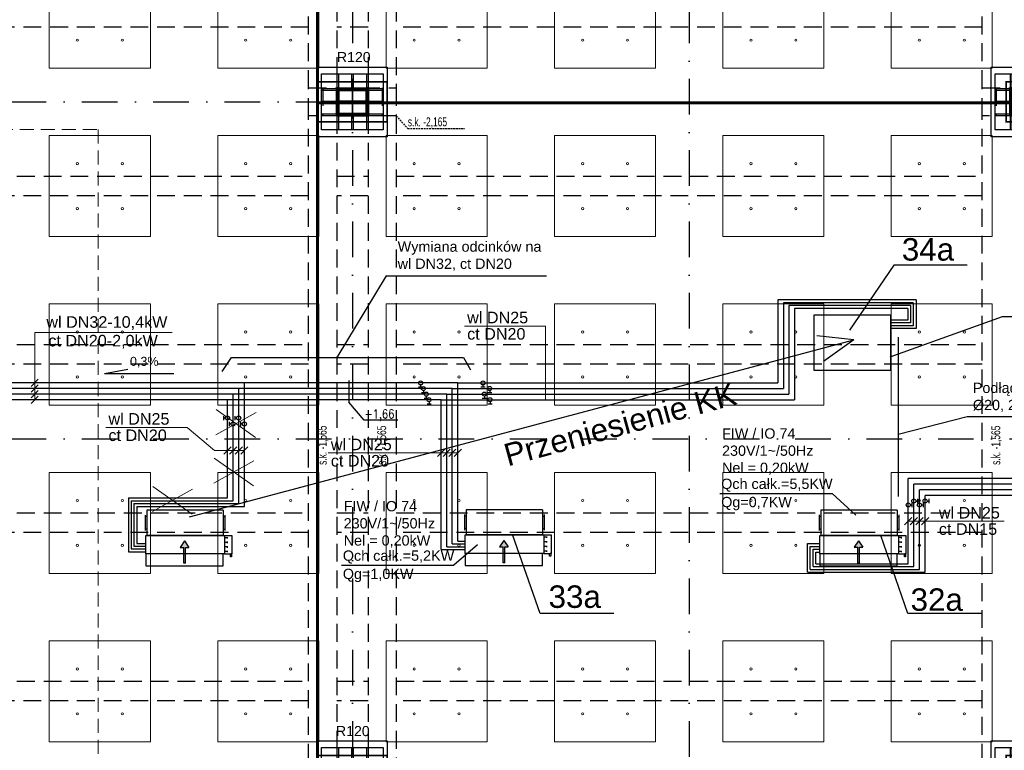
# Model space of a CAD drawing. Header units: centimetres. Extents: x -10729 to 23827, y -4437 to 19798.
# Tile 35 of 95: x 6867 to 8621, y 8645 to 9946. Entities that reach past the tile are written whole.
import ezdxf

# ---------------------------------------------------------------- set-up
doc = ezdxf.new("R2010")
doc.units = ezdxf.units.CM
for name, pattern in [('Balustrady$0$DASHED', [0.75, 0.5, -0.25]), ('Kondygnacja  -0_5$0$HIDDEN', [9.525, 6.35, -3.175]), ('Kondygnacja  -0_5$0$HIDDEN2', [4.7625, 3.175, -1.5875]), ('Osie rzutów$0$DASHDOT2', [12.7, 6.35, -3.175, 0, -3.175])]:
    doc.linetypes.add(name, pattern=pattern)
doc.layers.get('0').update_dxf_attribs({"color": 8})
for name, color, linetype in [('bgde_dodatki powykonawcze', 7, 'Continuous'), ('bgde_schem_opis', 2, 'Continuous'), ('IS_zmiany 2024', 3, 'Continuous'), ('KJP_KK_OPISY MOCY klimakonwektorów', 7, 'Continuous'), ('Kondygnacja  -0_5$0$ARCH_GK', 8, 'Continuous'), ('Kondygnacja  -0_5$0$ARCH_INFO_ODPORNOŚĆ OGNIOWA', 8, 'Continuous'), ('Kondygnacja  -0_5$0$ARCH_KONSTR_POWYŻEJ RZUTU', 8, 'Kondygnacja  -0_5$0$HIDDEN'), ('Kondygnacja  -0_5$0$ARCH_KONSTR_POWYŻEJ RZUTU_IST', 8, 'Kondygnacja  -0_5$0$HIDDEN2'), ('Kondygnacja  -0_5$0$ARCH_KONSTRUKCJA_NIEWIDOCZNA', 8, 'Continuous'), ('Kondygnacja  -0_5$0$ARCH_OKŁADZINA', 8, 'Continuous'), ('Kondygnacja  -0_5$0$ARCH_SŁUPY', 8, 'Continuous'), ('Osie rzutów$0$ARCH_INFO_OSIE_IST', 8, 'Osie rzutów$0$DASHDOT2'), ('Osie rzutów$0$ARCH_INFO_OSIE_OPISY_IST', 8, 'Continuous')]:
    doc.layers.add(name, color=color, linetype=linetype)
for name, color, linetype, lineweight in [('bgde_opis ct 1', 7, 'Continuous', 20), ('bgde_rzędne wl ct', 7, 'Continuous', 25), ('bgde_urządzenia', 250, 'Continuous', 30), ('KJP_CT_kk_powrót', 250, '04_CT_KOMF_POW', 25), ('KJP_CT_kk_zasil', 250, '04_CT_KOMF_ZAS', 25), ('KJP_WL_kk zasil', 250, '04_WL_KOMF_ZAS', 25), ('KJP_WL_kk_powr', 250, '04_WL_KOMF_POW', 25), ('SU Lampy kwadratowe  -05$0$ARCH_SUFITY_PODWIESZANE', 8, 'Continuous', 9)]:
    doc.layers.add(name, color=color, linetype=linetype, lineweight=lineweight)
doc.styles.add('Arial', font='arial.ttf')
doc.styles.add('Kondygnacja  -0_5$0$Arial', font='arial.ttf')
doc.styles.add('Kondygnacja  -0_5$0$BIKTS', font='bikromsw.shx', dxfattribs={"width": 0.8})
doc.styles.add('st rom', font='Romans.shx', dxfattribs={"width": 0.8})
doc.linetypes.add('04_CT_KOMF_POW', pattern='A,100,-15,["CTKp",Standard,S=10,R=0,X=-10,Y=-5],-35', length=150)
doc.linetypes.add('04_CT_KOMF_ZAS', pattern='A,100,-15,["CTKz",Standard,S=10,R=0,X=-10,Y=-5],-35', length=150)
doc.linetypes.add('04_WL_KOMF_POW', pattern='A,100,-15,["WLKp",Standard,S=10,R=0,X=-10,Y=-5],-35', length=150)
doc.linetypes.add('04_WL_KOMF_ZAS', pattern='A,100,-15,["WLKz",Standard,S=10,R=0,X=-10,Y=-5],-35', length=150)
pattern_1 = [(45, (-1133.3117, -3177.9858), (-0.6735192, 0.6735192), [])]

# ---------------------------------------------------------------- blocks, each defined once
blk = doc.blocks.new('Osie rzutów')
at = {"layer": 'Osie rzutów$0$ARCH_INFO_OSIE_IST', "ltscale": 10}
for p, q in [((7460, 12510), (7460, 4623.26)), ((8060, 12510), (8060, 4623.26)), ((7460, 9770), (7460, 9830)), ((4436.04, 9800), (15156.54, 9800)), ((7490, 9800), (7430, 9800)), ((4436.04, 9200), (15156.54, 9200))]:
    blk.add_line(p, q, dxfattribs=at)
blk = doc.blocks.new('SU Lampy kwadratowe  -05$0$moduł sufitu')
at = {"layer": 'SU Lampy kwadratowe  -05$0$ARCH_SUFITY_PODWIESZANE'}
for points in [[(60, -60), (240, -60), (240, -240), (60, -240)], [(360, -60), (540, -60), (540, -240), (360, -240)], [(60, -360), (240, -360), (240, -540), (60, -540)], [(360, -360), (540, -360), (540, -540), (360, -540)]]:
    blk.add_lwpolyline(points, close=True, dxfattribs=at)
for centre in [(110, -110), (190, -110), (410, -110), (490, -110), (110, -190), (190, -190), (410, -190), (490, -190), (110, -410), (190, -410), (410, -410), (490, -410), (110, -490), (190, -490), (410, -490), (490, -490)]:
    blk.add_circle(centre, 2, dxfattribs=at)
blk = doc.blocks.new('SU Lampy kwadratowe  -05')
at = {"layer": 'SU Lampy kwadratowe  -05$0$ARCH_SUFITY_PODWIESZANE'}
for points in [[(6920, 10040), (7100, 10040), (7100, 9860), (6920, 9860)], [(7220, 10040), (7400, 10040), (7400, 9860), (7220, 9860)]]:
    blk.add_lwpolyline(points, close=True, dxfattribs=at)
for centre in [(6970, 9910), (7050, 9910), (7270, 9910), (7350, 9910)]:
    blk.add_circle(centre, 2, dxfattribs=at)
for p in [(7460, 10400), (8060, 10400), (6860, 9800), (7460, 9800), (8060, 9800), (6860, 9200), (7460, 9200), (8060, 9200)]:
    blk.add_blockref('SU Lampy kwadratowe  -05$0$moduł sufitu', p, dxfattribs=at)
blk = doc.blocks.new('Kondygnacja  -0_5$0$słup_prostokąt')
at = {"layer": 'Kondygnacja  -0_5$0$ARCH_SŁUPY', "lineweight": 40}
h = blk.add_hatch(dxfattribs=at)
h.set_pattern_fill('ANSI31', color=256, scale=0.3, style=0)
h.set_pattern_definition(pattern_1)
h.paths.add_polyline_path([(36, 34), (39, 34), (39, 84), (36, 84)])
h = blk.add_hatch(dxfattribs=at)
h.set_pattern_fill('ANSI31', color=256, scale=0.3, style=0)
h.set_pattern_definition(pattern_1)
h.paths.add_polyline_path([(89, 80), (89, 83), (39, 83), (39, 80)])
h = blk.add_hatch(dxfattribs=at)
h.set_pattern_fill('ANSI31', color=256, scale=0.3, style=0)
h.set_pattern_definition(pattern_1)
h.paths.add_polyline_path([(89, 34), (92, 34), (92, 84), (89, 84)])
h = blk.add_hatch(dxfattribs=at)
h.set_pattern_fill('ANSI31', color=256, scale=0.3, style=0)
h.set_pattern_definition(pattern_1)
h.paths.add_polyline_path([(89, 57.5), (89, 60.5), (39, 60.5), (39, 57.5)])
h = blk.add_hatch(dxfattribs=at)
h.set_pattern_fill('ANSI31', color=256, scale=0.3, style=0)
h.set_pattern_definition(pattern_1)
h.paths.add_polyline_path([(89, 35), (89, 38), (39, 38), (39, 35)])
at = {"layer": 'Kondygnacja  -0_5$0$ARCH_KONSTRUKCJA_NIEWIDOCZNA'}
blk.add_lwpolyline([(119, 109), (119, 9), (9, 9), (9, 109)], close=True, dxfattribs=at)
for points in [[(36, 109), (36, 84)], [(39, 109), (39, 84)], [(62.5, 109), (62.5, 83)], [(65.5, 109), (65.5, 83)], [(89, 109), (89, 84)], [(92, 109), (92, 84)], [(9, 83), (36, 83)], [(9, 80), (36, 80)], [(92, 83), (119, 83)], [(92, 80), (119, 80)], [(9, 60.5), (36, 60.5)], [(9, 57.5), (36, 57.5)], [(92, 60.5), (119, 60.5)], [(92, 57.5), (119, 57.5)], [(9, 38), (36, 38)], [(92, 38), (119, 38)], [(9, 35), (36, 35)], [(36, 34), (36, 9)], [(39, 34), (39, 9)], [(62.5, 35), (62.5, 9)], [(65.5, 35), (65.5, 9)], [(89, 34), (89, 9)], [(92, 35), (119, 35)], [(92, 34), (92, 9)]]:
    blk.add_lwpolyline(points, dxfattribs=at)
at = {"layer": 'Kondygnacja  -0_5$0$ARCH_OKŁADZINA'}
blk.add_lwpolyline([(2, 121), (126, 121), (126, -3), (2, -3)], close=True, dxfattribs=at)
at = {"layer": 'Kondygnacja  -0_5$0$ARCH_SŁUPY', "lineweight": 40}
for p, q in [((39, 60.5), (89, 60.5)), ((89, 57.5), (39, 57.5))]:
    blk.add_line(p, q, dxfattribs=at)
at = {"layer": 'Kondygnacja  -0_5$0$ARCH_SŁUPY', "lineweight": 30, "const_width": 3}
blk.add_lwpolyline([(2, 94.5), (126, 94.5), (126, 23.5), (2, 23.5)], close=True, dxfattribs=at)
at = {"layer": 'Kondygnacja  -0_5$0$ARCH_SŁUPY', "lineweight": 40}
for points in [[(36, 84), (39, 84), (39, 34), (36, 34)], [(89, 84), (92, 84), (92, 34), (89, 34)]]:
    blk.add_lwpolyline(points, close=True, dxfattribs=at)
for points in [[(89, 83), (39, 83)], [(39, 80), (89, 80)], [(89, 38), (39, 38)], [(39, 35), (89, 35)]]:
    blk.add_lwpolyline(points, dxfattribs=at)
blk = doc.blocks.new('Kondygnacja  -0_5$0$słup_kwadrat')
at = {"layer": 'Kondygnacja  -0_5$0$ARCH_SŁUPY', "lineweight": 40}
h = blk.add_hatch(dxfattribs=at)
h.set_pattern_fill('ANSI31', color=256, scale=0.3, style=0)
h.set_pattern_definition(pattern_1)
h.paths.add_polyline_path([(36, 34), (39, 34), (39, 84), (36, 84)])
h = blk.add_hatch(dxfattribs=at)
h.set_pattern_fill('ANSI31', color=256, scale=0.3, style=0)
h.set_pattern_definition(pattern_1)
h.paths.add_polyline_path([(89, 80), (89, 83), (39, 83), (39, 80)])
h = blk.add_hatch(dxfattribs=at)
h.set_pattern_fill('ANSI31', color=256, scale=0.3, style=0)
h.set_pattern_definition(pattern_1)
h.paths.add_polyline_path([(89, 34), (92, 34), (92, 84), (89, 84)])
h = blk.add_hatch(dxfattribs=at)
h.set_pattern_fill('ANSI31', color=256, scale=0.3, style=0)
h.set_pattern_definition(pattern_1)
h.paths.add_polyline_path([(89, 57.5), (89, 60.5), (39, 60.5), (39, 57.5)])
h = blk.add_hatch(dxfattribs=at)
h.set_pattern_fill('ANSI31', color=256, scale=0.3, style=0)
h.set_pattern_definition(pattern_1)
h.paths.add_polyline_path([(89, 35), (89, 38), (39, 38), (39, 35)])
at = {"layer": 'Kondygnacja  -0_5$0$ARCH_KONSTRUKCJA_NIEWIDOCZNA'}
blk.add_lwpolyline([(119, 109), (119, 9), (9, 9), (9, 109)], close=True, dxfattribs=at)
for points in [[(36, 109), (36, 84)], [(39, 109), (39, 84)], [(62.5, 109), (62.5, 83)], [(65.5, 109), (65.5, 83)], [(89, 109), (89, 84)], [(92, 109), (92, 84)], [(9, 83), (36, 83)], [(9, 80), (36, 80)], [(92, 83), (119, 83)], [(92, 80), (119, 80)], [(9, 60.5), (36, 60.5)], [(9, 57.5), (36, 57.5)], [(92, 60.5), (119, 60.5)], [(92, 57.5), (119, 57.5)], [(9, 38), (36, 38)], [(92, 38), (119, 38)], [(9, 35), (36, 35)], [(36, 34), (36, 9)], [(39, 34), (39, 9)], [(62.5, 35), (62.5, 9)], [(65.5, 35), (65.5, 9)], [(89, 34), (89, 9)], [(92, 35), (119, 35)], [(92, 34), (92, 9)]]:
    blk.add_lwpolyline(points, dxfattribs=at)
at = {"layer": 'Kondygnacja  -0_5$0$ARCH_OKŁADZINA'}
blk.add_lwpolyline([(2, 121), (126, 121), (126, -3), (2, -3)], close=True, dxfattribs=at)
at = {"layer": 'Kondygnacja  -0_5$0$ARCH_SŁUPY', "lineweight": 40}
for p, q in [((39, 60.5), (89, 60.5)), ((89, 57.5), (39, 57.5))]:
    blk.add_line(p, q, dxfattribs=at)
at = {"layer": 'Kondygnacja  -0_5$0$ARCH_SŁUPY', "lineweight": 50, "const_width": 3}
blk.add_lwpolyline([(28.5, 94.5), (99.5, 94.5), (99.5, 23.5), (28.5, 23.5)], close=True, dxfattribs=at)
at = {"layer": 'Kondygnacja  -0_5$0$ARCH_SŁUPY', "lineweight": 40}
for points in [[(36, 84), (39, 84), (39, 34), (36, 34)], [(89, 84), (92, 84), (92, 34), (89, 34)]]:
    blk.add_lwpolyline(points, close=True, dxfattribs=at)
for points in [[(89, 83), (39, 83)], [(39, 80), (89, 80)], [(89, 38), (39, 38)], [(39, 35), (89, 35)]]:
    blk.add_lwpolyline(points, dxfattribs=at)
blk = doc.blocks.new('Kondygnacja  -0_5$0$konstrukcja istniejąca -0.5')
at = {"layer": 'Kondygnacja  -0_5$0$ARCH_KONSTR_POWYŻEJ RZUTU_IST', "ltscale": 10}
for p, q in [((7432, 10975), (7432, 9825)), ((7432, 9775), (7432, 8625))]:
    blk.add_line(p, q, dxfattribs=at)
for points in [[(7382, 9825), (7382, 10975)], [(7488, 10975), (7488, 9825)], [(7538, 10975), (7538, 9825)], [(8582, 9825), (8582, 10975)], [(7382, 9932.9), (6338.5, 9932.9), (6338.5, 9967.9), (7382, 9967.9)], [(7488, 9932.9), (7432, 9932.9)], [(8582, 9932.9), (7538, 9932.9)], [(7538, 9775), (7382, 9775), (7382, 9825), (7538, 9825), (7538, 9775)], [(8738, 9775), (8582, 9775), (8582, 9825), (8738, 9825), (8738, 9775)], [(7382, 8625), (7382, 9775)], [(7488, 9775), (7488, 8625)], [(7538, 9775), (7538, 8625)], [(8582, 8625), (8582, 9775)], [(7382, 9332.9), (6338.5, 9332.9), (6338.5, 9367.9), (7382, 9367.9)], [(7432, 9367.9), (7488, 9367.9)], [(7538, 9367.9), (8582, 9367.9)], [(7488, 9332.9), (7432, 9332.9)], [(8582, 9332.9), (7538, 9332.9)], [(7382, 9032.9), (6338.5, 9032.9), (6338.5, 9067.9), (7382, 9067.9)], [(7432, 9067.9), (7488, 9067.9)], [(7538, 9067.9), (8582, 9067.9)], [(7488, 9032.9), (7432, 9032.9)], [(8582, 9032.9), (7538, 9032.9)]]:
    blk.add_lwpolyline(points, dxfattribs=at)
at = {"layer": 'Kondygnacja  -0_5$0$ARCH_KONSTR_POWYŻEJ RZUTU_IST', "ltscale": 10, "elevation": 0}
for points in [[(7407, 9825), (7407, 9775)], [(7513, 9825), (7513, 9775)], [(8607, 9825), (8607, 9775)], [(7382, 9632.9), (6338.5, 9632.9), (6338.5, 9667.9), (7382, 9667.9)], [(7432, 9667.9), (7488, 9667.9)], [(7538, 9667.9), (8582, 9667.9)], [(7488, 9632.9), (7432, 9632.9)], [(8582, 9632.9), (7538, 9632.9)], [(7382, 8732.9), (6338.5, 8732.9), (6338.5, 8767.9), (7382, 8767.9)], [(7432, 8767.9), (7488, 8767.9)], [(7538, 8767.9), (8582, 8767.9)], [(7488, 8732.9), (7432, 8732.9)], [(8582, 8732.9), (7538, 8732.9)]]:
    blk.add_lwpolyline(points, dxfattribs=at)
at = {"layer": 'Kondygnacja  -0_5$0$ARCH_KONSTR_POWYŻEJ RZUTU_IST'}
blk.add_lwpolyline([(7538, 9775), (7558.7, 9752.5), (7659.8, 9752.5)], dxfattribs=at)
at = {"layer": 'Kondygnacja  -0_5$0$ARCH_KONSTR_POWYŻEJ RZUTU_IST', "style": 'Kondygnacja  -0_5$0$BIKTS', "width": 0.7}
blk.add_text('s.k. -2,165', height=16, dxfattribs=at).set_placement((7558.7, 9756.5))
for p in [(7414.1, 9153.4), (7520.1, 9153.4), (8614.1, 9153.4)]:
    blk.add_text('s.k. -1,565', height=16, rotation=90, dxfattribs=at).set_placement(p)

msp = doc.modelspace()

# ---------------------------------------------------------------- hatches: boundary and pattern name
at = {"layer": 'bgde_urządzenia'}
h = msp.add_hatch(color=256, dxfattribs=at)
h.paths.add_polyline_path([(7162.516, 8994.831), (7159.516, 8994.831), (7159.516, 9006.497), (7153.326, 9006.497), (7161.016, 9017.925), (7168.706, 9006.497), (7162.516, 9006.497)])
h.paths.add_polyline_path([(7162.516, 8978.164), (7159.516, 8978.164), (7159.516, 8994.831), (7162.516, 8994.831)])
h = msp.add_hatch(color=256, dxfattribs=at)
h.paths.add_polyline_path([(7731.288, 8995.581), (7728.288, 8995.581), (7728.288, 9007.246), (7722.098, 9007.246), (7729.788, 9018.674), (7737.478, 9007.246), (7731.288, 9007.246)])
h.paths.add_polyline_path([(7731.288, 8978.913), (7728.288, 8978.913), (7728.288, 8995.581), (7731.288, 8995.581)])
h = msp.add_hatch(color=256, dxfattribs=at)
h.paths.add_polyline_path([(8363.219, 8994.916), (8360.219, 8994.916), (8360.219, 9006.582), (8354.029, 9006.582), (8361.719, 9018.009), (8369.409, 9006.582), (8363.219, 9006.582)])
h.paths.add_polyline_path([(8363.219, 8978.248), (8360.219, 8978.248), (8360.219, 8994.916), (8363.219, 8994.916)])

# ---------------------------------------------------------------- linework, layer by layer
at = {"color": 4}
msp.add_line((8432.074, 9381), (8432.074, 9097.328), dxfattribs=at)
at = {"color": 1}
for p, q in [((7228, 9319.612), (7244.853, 9344.43)), ((7244.853, 9344.43), (7657.848, 9344.43)), ((7657.848, 9344.43), (7670.188, 9322.688))]:
    msp.add_line(p, q, dxfattribs=at)
at = {"color": 1, "lineweight": 20}
for p, q in [((7216.616, 9207.053), (7288.223, 9247.007)), ((7287.53, 9202.205), (7217.309, 9251.855)), ((7213.016, 9120.785), (7284.623, 9160.739)), ((7283.93, 9115.937), (7213.709, 9165.587)), ((7103.554, 9070.296), (7175.161, 9110.251)), ((7174.468, 9065.448), (7104.247, 9115.098))]:
    msp.add_line(p, q, dxfattribs=at)
at = {"linetype": 'Balustrady$0$DASHED', "lineweight": 20, "ltscale": 50}
msp.add_lwpolyline([(6754.764, 9751.102), (7006.979, 9751.102), (7006.979, 5027.678), (6754.764, 5027.678)], close=True, dxfattribs=at)
at = {"layer": 'bgde_dodatki powykonawcze'}
for p, q in [((7577.903, 9292.342), (7585.221, 9292.342)), ((7581.562, 9295.774), (7581.562, 9292.342)), ((7582.903, 9282.342), (7590.221, 9282.342)), ((7586.562, 9285.774), (7586.562, 9282.342)), ((7688.918, 9292.342), (7696.236, 9292.342)), ((7692.577, 9295.774), (7692.577, 9292.342)), ((7700.94, 9282.449), (7708.258, 9282.449)), ((7704.599, 9285.881), (7704.599, 9282.449)), ((7587.903, 9272.342), (7595.221, 9272.342)), ((7591.562, 9275.774), (7591.562, 9272.342)), ((7592.903, 9262.342), (7600.221, 9262.342)), ((7596.562, 9265.774), (7596.562, 9262.342)), ((7691.417, 9272.449), (7698.735, 9272.449)), ((7695.076, 9275.881), (7695.076, 9272.449)), ((7701.569, 9262.449), (7708.887, 9262.449)), ((7705.228, 9265.881), (7705.228, 9262.449)), ((7230.422, 9240.463), (7230.422, 9233.145)), ((7233.854, 9236.804), (7230.422, 9236.804)), ((7240.422, 9229.914), (7240.422, 9222.596)), ((7250.422, 9240.463), (7250.422, 9233.145)), ((7253.854, 9236.804), (7250.422, 9236.804)), ((7260.422, 9229.914), (7260.422, 9222.596)), ((7243.854, 9226.255), (7240.422, 9226.255)), ((7263.854, 9226.255), (7260.422, 9226.255)), ((8463.797, 9088.996), (8467.228, 9088.996)), ((8467.228, 9085.337), (8467.228, 9092.655)), ((8483.796, 9089.019), (8487.228, 9089.019)), ((8487.228, 9085.36), (8487.228, 9092.678)), ((8453.804, 9082.006), (8457.236, 9082.006)), ((8457.236, 9078.347), (8457.236, 9085.665)), ((8473.804, 9082.028), (8477.236, 9082.028)), ((8477.236, 9078.37), (8477.236, 9085.687))]:
    msp.add_line(p, q, dxfattribs=at)
for centre in [(7581.562, 9299.374), (7692.577, 9299.374), (7586.562, 9289.374), (7591.562, 9279.374), (7695.076, 9279.481), (7704.599, 9289.481), (7596.562, 9269.374), (7705.228, 9269.481), (7237.454, 9236.804), (7247.454, 9226.255), (7257.454, 9236.804), (7267.454, 9226.255), (8460.197, 9088.996), (8480.196, 9089.019), (8450.204, 9082.006), (8470.204, 9082.028)]:
    msp.add_circle(centre, 3.6, dxfattribs=at)
at = {"layer": 'bgde_opis ct 1'}
for p, q in [((7139.038, 9389.406), (6893.957, 9389.406)), ((6893.957, 9389.406), (6893.957, 9269.374)), ((7659.747, 9400.802), (7804.139, 9400.802)), ((7804.139, 9400.802), (7804.139, 9269.481)), ((6900.401, 9305.818), (6887.513, 9292.93)), ((6900.401, 9295.818), (6887.513, 9282.93)), ((6900.401, 9285.818), (6887.513, 9272.93)), ((6900.401, 9275.818), (6887.513, 9262.93)), ((7020.719, 9220.225), (7165.488, 9220.225)), ((7165.488, 9220.225), (7214.298, 9178.896)), ((7214.298, 9178.896), (7267.454, 9178.896)), ((7243.898, 9185.34), (7231.01, 9172.452)), ((7253.898, 9185.34), (7241.01, 9172.452)), ((7263.898, 9185.34), (7251.01, 9172.452)), ((7273.898, 9185.34), (7261.01, 9172.452)), ((7416.854, 9174.761), (7647.958, 9174.761)), ((7624.402, 9181.205), (7611.515, 9168.317)), ((7634.402, 9181.205), (7621.515, 9168.317)), ((7644.402, 9181.205), (7631.515, 9168.317)), ((7654.402, 9181.205), (7641.515, 9168.317)), ((8456.64, 9059.514), (8443.753, 9046.626)), ((8450.196, 9053.07), (8621.013, 9053.07)), ((8466.64, 9059.514), (8453.753, 9046.626)), ((8476.64, 9059.514), (8463.753, 9046.626)), ((8486.64, 9059.514), (8473.753, 9046.626))]:
    msp.add_line(p, q, dxfattribs=at)
at = {"layer": 'bgde_rzędne wl ct'}
for p, q in [((7018.121, 9316.038), (7060.108, 9323.943)), ((7018.121, 9316.038), (7142.111, 9316.038)), ((7453.623, 9303.47), (7453.623, 9265.352)), ((7481.159, 9233.243), (7453.623, 9265.352)), ((7541.111, 9233.243), (7481.159, 9233.243))]:
    msp.add_line(p, q, dxfattribs=at)
at = {"layer": 'bgde_schem_opis'}
for p, q in [((8424.357, 9508.99), (8345.711, 9393.398, 322.482)), ((8555.292, 9508.99), (8424.357, 9508.99)), ((7794.675, 8888.509, 30.736), (7746.03, 9027.916, 353.218)), ((8449.776, 8888.509, 30.736), (8401.13, 9027.916, 353.218)), ((7925.61, 8888.509, 30.736), (7794.675, 8888.509, 30.736)), ((8580.71, 8888.509, 30.736), (8449.776, 8888.509, 30.736))]:
    msp.add_line(p, q, dxfattribs=at)
at = {"layer": 'bgde_urządzenia'}
for p, q in [((7093.616, 9072.831), (7093.616, 9027.831)), ((7229.616, 9072.831), (7093.616, 9072.831)), ((7229.616, 9072.831), (7229.616, 9027.831)), ((7662.388, 9073.581), (7662.388, 9028.581)), ((7798.388, 9073.581), (7662.388, 9073.581)), ((7798.388, 9073.581), (7798.388, 9028.581)), ((8294.319, 9072.916), (8294.319, 9027.916)), ((8430.319, 9072.916), (8294.319, 9072.916)), ((8430.319, 9072.916), (8430.319, 9027.916)), ((7090.616, 9064.081), (7090.616, 9036.581)), ((7093.616, 9061.581), (7090.616, 9061.581)), ((7229.616, 9061.581), (7232.616, 9061.581)), ((7232.616, 9064.081), (7232.616, 9036.581)), ((7659.388, 9064.831), (7659.388, 9037.331)), ((7662.388, 9062.331), (7659.388, 9062.331)), ((7798.388, 9062.331), (7801.388, 9062.331)), ((7801.388, 9064.831), (7801.388, 9037.331)), ((8291.319, 9064.166), (8291.319, 9036.666)), ((8294.319, 9061.666), (8291.319, 9061.666)), ((8430.319, 9061.666), (8433.319, 9061.666)), ((8433.319, 9064.166), (8433.319, 9036.666)), ((7093.616, 9039.081), (7090.616, 9039.081)), ((7229.616, 9039.081), (7232.616, 9039.081)), ((7662.388, 9039.831), (7659.388, 9039.831)), ((7798.388, 9039.831), (7801.388, 9039.831)), ((8294.319, 9039.166), (8291.319, 9039.166)), ((8430.319, 9039.166), (8433.319, 9039.166)), ((7092.116, 8994.831), (7092.116, 9027.831)), ((7092.116, 9027.831), (7232.116, 9027.831)), ((7229.616, 9027.831), (7093.616, 9027.831)), ((7161.016, 9017.925), (7153.326, 9006.497)), ((7161.016, 9017.925), (7168.706, 9006.497)), ((7232.116, 9027.831), (7232.116, 8994.831)), ((7232.116, 9027.831), (7245.116, 9027.831)), ((7237.316, 9023.706), (7232.116, 9023.706)), ((7237.316, 9022.456), (7237.316, 9024.956)), ((7237.316, 9014.206), (7237.316, 9016.706)), ((7245.116, 9027.831), (7245.116, 8994.831)), ((7660.888, 8995.581), (7660.888, 9028.581)), ((7660.888, 9028.581), (7800.888, 9028.581)), ((7798.388, 9028.581), (7662.388, 9028.581)), ((7729.788, 9018.674), (7722.098, 9007.246)), ((7729.788, 9018.674), (7737.478, 9007.246)), ((7800.888, 9028.581), (7800.888, 8995.581)), ((7800.888, 9028.581), (7813.888, 9028.581)), ((7806.088, 9024.456), (7800.888, 9024.456)), ((7806.088, 9023.206), (7806.088, 9025.706)), ((7806.088, 9014.956), (7806.088, 9017.456)), ((7813.888, 9028.581), (7813.888, 8995.581)), ((8292.819, 8994.916), (8292.819, 9027.916)), ((8292.819, 9027.916), (8432.819, 9027.916)), ((8430.319, 9027.916), (8294.319, 9027.916)), ((8361.719, 9018.009), (8354.029, 9006.582)), ((8361.719, 9018.009), (8369.409, 9006.582)), ((8432.819, 9027.916), (8432.819, 8994.916)), ((8432.819, 9027.916), (8445.819, 9027.916)), ((8438.019, 9023.791), (8432.819, 9023.791)), ((8438.019, 9022.541), (8438.019, 9025.041)), ((8438.019, 9014.291), (8438.019, 9016.791)), ((8445.819, 9027.916), (8445.819, 8994.916)), ((7153.326, 9006.497), (7159.516, 9006.497)), ((7159.516, 8978.164), (7159.516, 9006.497)), ((7162.516, 8978.164), (7162.516, 9006.497)), ((7162.516, 9006.497), (7168.706, 9006.497)), ((7237.316, 9015.456), (7232.116, 9015.456)), ((7237.316, 9007.206), (7232.116, 9007.206)), ((7237.316, 8998.956), (7232.116, 8998.956)), ((7237.316, 9005.956), (7237.316, 9008.456)), ((7237.316, 8997.706), (7237.316, 9000.206)), ((7722.098, 9007.246), (7728.288, 9007.246)), ((7728.288, 8978.913), (7728.288, 9007.246)), ((7731.288, 8978.913), (7731.288, 9007.246)), ((7731.288, 9007.246), (7737.478, 9007.246)), ((7806.088, 9016.206), (7800.888, 9016.206)), ((7806.088, 9007.956), (7800.888, 9007.956)), ((7806.088, 8999.706), (7800.888, 8999.706)), ((7806.088, 9006.706), (7806.088, 9009.206)), ((7806.088, 8998.456), (7806.088, 9000.956)), ((8354.029, 9006.582), (8360.219, 9006.582)), ((8360.219, 8978.248), (8360.219, 9006.582)), ((8363.219, 8978.248), (8363.219, 9006.582)), ((8363.219, 9006.582), (8369.409, 9006.582)), ((8438.019, 9015.541), (8432.819, 9015.541)), ((8438.019, 9007.291), (8432.819, 9007.291)), ((8438.019, 8999.041), (8432.819, 8999.041)), ((8438.019, 9006.041), (8438.019, 9008.541)), ((8438.019, 8997.791), (8438.019, 9000.291)), ((7229.916, 8994.831), (7092.116, 8994.831)), ((7092.116, 8994.831), (7092.116, 8973.331)), ((7229.916, 8973.331), (7229.916, 8994.831)), ((7232.116, 8994.831), (7229.916, 8994.831)), ((7232.116, 8994.831), (7245.116, 8994.831)), ((7242.616, 8989.831), (7242.616, 8994.831)), ((7244.616, 8989.831), (7242.616, 8989.831)), ((7245.116, 8994.831), (7243.616, 8994.831)), ((7244.616, 8994.831), (7244.616, 8989.831)), ((7798.688, 8995.581), (7660.888, 8995.581)), ((7660.888, 8995.581), (7660.888, 8974.081)), ((7798.688, 8974.081), (7798.688, 8995.581)), ((7800.888, 8995.581), (7798.688, 8995.581)), ((7800.888, 8995.581), (7813.888, 8995.581)), ((7811.388, 8990.581), (7811.388, 8995.581)), ((7813.388, 8990.581), (7811.388, 8990.581)), ((7813.888, 8995.581), (7812.388, 8995.581)), ((7813.388, 8995.581), (7813.388, 8990.581)), ((8430.619, 8994.916), (8292.819, 8994.916)), ((8292.819, 8994.916), (8292.819, 8973.416)), ((8430.619, 8973.416), (8430.619, 8994.916)), ((8432.819, 8994.916), (8430.619, 8994.916)), ((8432.819, 8994.916), (8445.819, 8994.916)), ((8443.319, 8989.916), (8443.319, 8994.916)), ((8445.319, 8989.916), (8443.319, 8989.916)), ((8445.819, 8994.916), (8444.319, 8994.916)), ((8445.319, 8994.916), (8445.319, 8989.916)), ((7092.116, 8973.331), (7229.916, 8973.331)), ((7162.516, 8978.164), (7159.516, 8978.164)), ((7660.888, 8974.081), (7798.688, 8974.081)), ((7731.288, 8978.913), (7728.288, 8978.913)), ((8292.819, 8973.416), (8430.619, 8973.416)), ((8363.219, 8978.248), (8360.219, 8978.248))]:
    msp.add_line(p, q, dxfattribs=at)
at = {"layer": 'IS_zmiany 2024', "color": 1}
for p, q in [((7169.56, 9060.896, 286.5), (8353.155, 9375.895)), ((8353.155, 9375.895), (8287.569, 9383.279)), ((8353.155, 9375.895), (8299.318, 9337.716))]:
    msp.add_line(p, q, dxfattribs=at)
at = {"layer": 'IS_zmiany 2024', "color": 40, "lineweight": 60}
for points in [[(7398, 11000), (9895.5, 11000), (9895.5, 9798.5), (7398, 9798.5)], [(7398, 9798.5), (9895.5, 9798.5), (9895.5, 8564.5), (7398, 8564.5)]]:
    msp.add_lwpolyline(points, close=True, dxfattribs=at)
at = {"layer": 'IS_zmiany 2024'}
msp.add_lwpolyline([(8282.553, 9420.914), (8418.853, 9420.914), (8418.853, 9321.414), (8282.553, 9321.414)], close=True, dxfattribs=at)
at = {"layer": 'KJP_CT_kk_powrót', "color": 1}
for p, q in [((8237.776, 9437.235), (8237.776, 9279.481)), ((8454.255, 9437.235), (8237.776, 9437.235)), ((7627.958, 9279.481), (8237.776, 9279.481))]:
    msp.add_line(p, q, dxfattribs=at)
at = {"layer": 'KJP_CT_kk_powrót'}
for p, q in [((7627.958, 9279.374), (6815.101, 9279.374)), ((7247.454, 9089.511), (7247.454, 9279.435)), ((7627.958, 9007.658), (7627.958, 9279.374)), ((10110.646, 9108.917), (8470.196, 9108.917)), ((8470.196, 8967.224), (8470.196, 9108.917)), ((7065.823, 9089.511), (7247.454, 9089.511)), ((7065.823, 9089.511), (7065.823, 9003.6)), ((7065.823, 9003.6), (7092.116, 9003.6)), ((7627.958, 9007.658), (7659.677, 9007.658)), ((8275.639, 9008.193), (8292.819, 9008.193)), ((8275.639, 8967.224), (8275.639, 9008.193)), ((8275.639, 8967.224), (8470.196, 8967.224))]:
    msp.add_line(p, q, dxfattribs=at)
at = {"layer": 'KJP_CT_kk_zasil', "color": 1}
for p, q in [((8247.776, 9432.235), (8247.776, 9269.487)), ((8449.255, 9432.235), (8247.776, 9432.235)), ((8449.255, 9432.235), (8449.255, 9411.266)), ((8454.255, 9437.235), (8454.255, 9406.266)), ((8449.255, 9411.266), (8421.075, 9411.266)), ((8454.255, 9406.266), (8421.075, 9406.266)), ((7617.958, 9269.374), (8247.776, 9269.487))]:
    msp.add_line(p, q, dxfattribs=at)
at = {"layer": 'KJP_CT_kk_zasil'}
for p, q in [((7617.958, 9269.374), (6815.101, 9269.374)), ((7237.454, 9094.511), (7237.454, 9269.435)), ((7617.958, 9002.658), (7617.958, 9269.374)), ((7060.823, 9094.511), (7237.454, 9094.511)), ((7060.823, 9094.511), (7060.823, 8998.6)), ((10125.646, 9098.917), (8480.196, 9098.917)), ((8480.196, 8962.224), (8480.196, 9098.917)), ((7617.958, 9002.658), (7659.677, 9002.658)), ((8270.639, 9013.193), (8292.819, 9013.193)), ((8270.639, 8962.224), (8270.639, 9013.193)), ((7060.823, 8998.6), (7092.116, 8998.6)), ((8270.639, 8962.224), (8480.196, 8962.224))]:
    msp.add_line(p, q, dxfattribs=at)
at = {"layer": 'KJP_KK_OPISY MOCY klimakonwektorów', "color": 1}
for p, q in [((7520, 9490.014), (7432.004, 9344.43)), ((7520, 9490.014), (7805.973, 9490.014)), ((8432.074, 9208), (8555.287, 9239.852)), ((8555.287, 9239.852), (8995.223, 9239.852))]:
    msp.add_line(p, q, dxfattribs=at)
at = {"layer": 'KJP_KK_OPISY MOCY klimakonwektorów'}
for p, q in [((8418, 9346), (8617.891, 9417.485)), ((8617.891, 9417.485), (8817.778, 9417.485)), ((8114.543, 9102.593), (8314.43, 9102.593)), ((8314.43, 9102.593), (8356.814, 9064.135)), ((7682.766, 9010.812), (7640.402, 8974.663)), ((7440.515, 8974.663), (7640.402, 8974.663))]:
    msp.add_line(p, q, dxfattribs=at)
at = {"layer": 'KJP_WL_kk zasil', "color": 5}
for p, q in [((8227.776, 9442.235), (8227.776, 9289.481)), ((8459.255, 9442.235), (8227.776, 9442.235)), ((7637.958, 9289.481), (8227.776, 9289.481))]:
    msp.add_line(p, q, dxfattribs=at)
at = {"layer": 'KJP_WL_kk zasil'}
for p, q in [((7637.958, 9289.374), (6815.101, 9289.374)), ((7257.454, 9084.511), (7257.454, 9289.435)), ((7637.958, 9012.658), (7637.958, 9289.374)), ((10095.646, 9118.917), (8460.196, 9118.917)), ((8460.196, 8972.224), (8460.196, 9118.917)), ((7070.823, 9084.511), (7257.454, 9084.511)), ((7070.823, 9084.511), (7070.823, 9008.6)), ((7070.823, 9008.6), (7092.116, 9008.6)), ((7637.958, 9012.658), (7659.677, 9012.658)), ((8280.639, 9003.193), (8292.819, 9003.193)), ((8280.639, 8972.224), (8280.639, 9003.193)), ((8280.639, 8972.224), (8460.196, 8972.224))]:
    msp.add_line(p, q, dxfattribs=at)
at = {"layer": 'KJP_WL_kk_powr', "color": 5}
for p, q in [((8217.776, 9447.235), (8217.776, 9299.374)), ((8464.255, 9447.235), (8217.776, 9447.235)), ((8459.255, 9442.235), (8459.255, 9401.266)), ((8464.255, 9447.235), (8464.255, 9396.266)), ((8459.255, 9401.266), (8421.075, 9401.266)), ((8464.255, 9396.266), (8421.075, 9396.266)), ((7647.958, 9299.374), (8217.776, 9299.374))]:
    msp.add_line(p, q, dxfattribs=at)
at = {"layer": 'KJP_WL_kk_powr'}
for p, q in [((7647.958, 9299.374), (6815.101, 9299.374)), ((7267.454, 9079.511), (7267.454, 9299.435)), ((7647.958, 9017.658), (7647.958, 9299.374)), ((10080.646, 9128.917), (8450.196, 9128.917)), ((8450.196, 8977.224), (8450.196, 9128.917)), ((7075.823, 9079.511), (7267.454, 9079.511)), ((7075.823, 9079.511), (7075.823, 9013.6)), ((7647.958, 9017.658), (7659.677, 9017.658)), ((7075.823, 9013.6), (7092.116, 9013.6)), ((8285.639, 8998.193), (8292.819, 8998.193)), ((8285.639, 8977.224), (8285.639, 8998.193)), ((8285.639, 8977.224), (8450.196, 8977.224))]:
    msp.add_line(p, q, dxfattribs=at)
at = {"layer": 'Kondygnacja  -0_5$0$ARCH_GK', "linetype": 'Continuous', "lineweight": -3}
for p, q in [((7398, 9795), (7398, 9805)), ((7522, 9805), (7522, 9795))]:
    msp.add_line(p, q, dxfattribs=at)

# ---------------------------------------------------------------- block references
at = {"layer": 'Kondygnacja  -0_5$0$ARCH_KONSTR_POWYŻEJ RZUTU'}
msp.add_blockref('Kondygnacja  -0_5$0$konstrukcja istniejąca -0.5', (0, 0), dxfattribs=at)
at = {"layer": 'Kondygnacja  -0_5$0$ARCH_SŁUPY'}
for name, p in [('Kondygnacja  -0_5$0$słup_prostokąt', (7396, 9741)), ('Kondygnacja  -0_5$0$słup_kwadrat', (8596, 9741)), ('Kondygnacja  -0_5$0$słup_prostokąt', (7396, 8541)), ('Kondygnacja  -0_5$0$słup_kwadrat', (8596, 8541))]:
    msp.add_blockref(name, p, dxfattribs=at)
at = {"layer": 'Osie rzutów$0$ARCH_INFO_OSIE_OPISY_IST'}
msp.add_blockref('Osie rzutów', (0, 0), dxfattribs=at)
at = {"layer": 'SU Lampy kwadratowe  -05$0$ARCH_SUFITY_PODWIESZANE'}
msp.add_blockref('SU Lampy kwadratowe  -05', (0, 0), dxfattribs=at)

# ---------------------------------------------------------------- texts
at = {"layer": 'bgde_opis ct 1', "color": 2, "style": 'Arial'}
for s, p in [('wl DN32-10,4kW', (6914.691, 9397.654, -23509.109)), ('ct DN20-2,0kW', (6918.409, 9364.411, -23509.109))]:
    msp.add_text(s, height=20.58297, dxfattribs=at).set_placement(p)
for s, p in [('wl DN25', (7664.405, 9405.623, 1899.638)), ('ct DN20', (7664.405, 9376.511, 1899.638)), ('wl DN25', (7025.377, 9225.045, -987.378)), ('ct DN20', (7025.377, 9195.934, -987.378)), ('wl DN25', (7421.512, 9179.582, 763.654)), ('ct DN20', (7421.512, 9150.47, 763.654)), ('wl DN25', (8504.79, 9057.891, -147.833)), ('ct DN15', (8504.79, 9028.779, -147.833))]:
    msp.add_text(s, height=20.583, rotation=360, dxfattribs=at).set_placement(p)
at = {"layer": 'bgde_rzędne wl ct', "char_height": 16, "attachment_point": 1}
for s, insert, width, style in [('0,3%', (7063.633, 9345.849, 6365.1), 531.5734, 'Arial'), ('-1,66', (7481.974, 9252.216), 72.96393, 'st rom')]:
    msp.add_mtext(s, dxfattribs=dict(at, insert=insert, width=width, style=style))
at = {"layer": 'bgde_schem_opis', "char_height": 40, "width": 72.77772, "attachment_point": 1, "style": 'Arial'}
for s, insert in [('34a', (8438.805, 9557.298, -75.722)), ('33a', (7809.448, 8938.687, -44.986)), ('32a', (8454.339, 8933.44, -44.986))]:
    msp.add_mtext(s, dxfattribs=dict(at, insert=insert))
at = {"layer": 'bgde_schem_opis', "color": 1, "insert": (7726.261, 9189.149, 35.982), "char_height": 40, "width": 474.01672, "attachment_point": 1, "rotation": 15.202409, "style": 'Arial'}
msp.add_mtext('Przeniesienie KK', dxfattribs=at)
at = {"layer": 'KJP_KK_OPISY MOCY klimakonwektorów', "color": 1, "char_height": 18.326, "attachment_point": 1, "style": 'Arial'}
for s, insert, width in [('Wymiana odcinków na wl DN32, ct DN20', (7540.62, 9551.409, 2308.732), 280.22887), ('Podłączenie skroplin do istn.instalacji\\P%%c20, 2%', (8565.329, 9299.826, 2308.732), 421.7149)]:
    msp.add_mtext(s, dxfattribs=dict(at, insert=insert, width=width))
at = {"layer": 'KJP_KK_OPISY MOCY klimakonwektorów', "char_height": 18.326, "width": 421.7149, "attachment_point": 1, "style": 'Arial'}
for s, insert in [('FIW / IO 74\\P230V/1~/50Hz\\PNel = 0,20kW', (8118.446, 9218.468, 2308.732)), ('Qch całk.=5,5KW', (8116.931, 9128.875, 1120.623)), ('FIW / IO 74\\P230V/1~/50Hz\\PNel = 0,20kW', (7444.375, 9089.071, 2308.732)), ('Qg=0,7KW', (8116.931, 9096.396, 1120.623)), ('Qch całk.=5,2KW', (7442.903, 9000.945, 2308.732)), ('Qg=1,0KW', (7442.903, 8968.466, 2308.732))]:
    msp.add_mtext(s, dxfattribs=dict(at, insert=insert))
at = {"layer": 'Kondygnacja  -0_5$0$ARCH_INFO_ODPORNOŚĆ OGNIOWA', "char_height": 18, "width": 53.33252, "attachment_point": 5, "style": 'Kondygnacja  -0_5$0$Arial'}
for insert in [(7462.378, 9894.687), (7460.71, 8694.184)]:
    msp.add_mtext('\\PR120', dxfattribs=dict(at, insert=insert))

doc.saveas('drawing.dxf')
